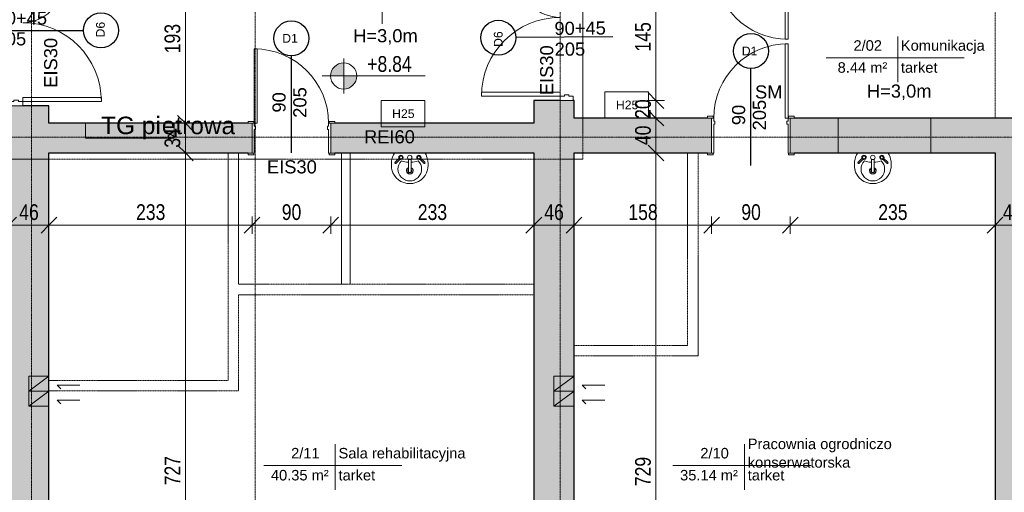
# Model space of a CAD drawing. Header units: centimetres. Extents: x 14827 to 20103, y -10807 to -8443.
# Tile 10 of 21: x 16206 to 17333, y -10012 to -9471. Entities that reach past the tile are written whole.
import ezdxf

# ---------------------------------------------------------------- set-up
doc = ezdxf.new("R2010")
doc.units = ezdxf.units.CM
for name, pattern in [('Aligning Line 1_8_', [0.635, 0.3175, -0.3175]), ('Kreska', [0.635, 0.3175, -0.3175]), ('Linia siatki', [0.9925, 0.47, -0.2175, 0.0875, -0.2175])]:
    doc.linetypes.add(name, pattern=pattern)
for name, color, linetype, lineweight in [('A-ANNO-DIMS', 211, 'Continuous', 9), ('A-ANNO-DIMS-100', 211, 'Continuous', 9), ('A-AREA-IDEN', 2, 'Continuous', 9), ('A-DETL', 90, 'Continuous', 9), ('A-DETL-HDLN', 90, 'Kreska', 9), ('A-DETL-MEDM', 33, 'Continuous', 25), ('A-DETL-THIN', 151, 'Continuous', 9), ('A-DOOR', 31, 'Continuous', 9), ('A-DOOR-FRAM', 31, 'Continuous', 18), ('A-WALL', 113, 'Continuous', 9), ('A-WALL-PATT', 111, 'Continuous', 25), ('G-ANNO-DIMS', 111, 'Continuous', 9), ('G-ANNO-TEXT', 231, 'Continuous', 9), ('I-WALL', 2, 'Continuous', 9), ('P-SANR-FIXT', 6, 'Continuous', 9), ('S-GRID', 1, 'Continuous', 9)]:
    doc.layers.add(name, color=color, linetype=linetype, lineweight=lineweight)
doc.styles.add('Arial_1', font='arial.ttf', dxfattribs={"height": 12})
doc.styles.add('Arial_2', font='arial.ttf', dxfattribs={"width": 0.8, "height": 18})
doc.styles.add('Arial_3', font='arial.ttf', dxfattribs={"height": 10})
doc.styles.add('Arial_4', font='arial.ttf', dxfattribs={"height": 15})
doc.styles.add('Arial_5', font='arial.ttf', dxfattribs={"height": 20})
doc.dimstyles.new('Przekątna_-_1_8_mm_Arial', dxfattribs={"dimscale": 30.48, "dimtxt": 18.364669, "dimasz": 0.590551, "dimexe": 0.328084, "dimexo": 0.0625, "dimgap": 0.016404, "dimtad": 1, "dimdec": 0, "dimdsep": 46, "dimtxsty": 'Arial_2', "dimblk1": 'OBLIQUE', "dimblk2": 'OBLIQUE', "dimsah": 1, "dimcen": 0.09, "dimazin": 0, "dimtfac": 1, "dimtdec": 4, "dimtix": 1, "dimtmove": 0, "dimatfit": 3, "dimfxl": 0.328084, "dimfxlon": 1, "dimtvp": 1, "dimtolj": 1, "dimtzin": 0, "dimarcsym": 2})

# ---------------------------------------------------------------- blocks, each defined once
blk = doc.blocks.new('Drzwi-wewnętrzne-jednoskrzydłowe-dwupanelowe-drewniane - 900 x 2100mm-321421-6_Poziom posadzka II pietra')
at = {"layer": 'A-DOOR'}
for p, q in [((-49.635, 19.3175), (-43.135, 19.3175)), ((-49.635, 17.3175), (-49.635, 19.3175)), ((-43.135, 17.3175), (-49.635, 17.3175)), ((-43.135, 19.3175), (-43.135, 17.3175)), ((43.135, 19.3175), (49.635, 19.3175)), ((43.135, 17.3175), (43.135, 19.3175)), ((49.635, 17.3175), (43.135, 17.3175)), ((49.635, 19.3175), (49.635, 17.3175)), ((-49.635, -16.6825), (-43.135, -16.6825)), ((-49.635, -18.6825), (-49.635, -16.6825)), ((-43.135, -18.6825), (-49.635, -18.6825)), ((-43.135, -16.6825), (-43.135, -18.6825)), ((43.135, -16.6825), (49.635, -16.6825)), ((43.135, -18.6825), (43.135, -16.6825)), ((49.635, -18.6825), (43.135, -18.6825)), ((49.635, -16.6825), (49.635, -18.6825))]:
    blk.add_line(p, q, dxfattribs=at)
at = {"layer": 'A-DOOR', "lineweight": 18}
for p, q in [((39, -16.6825), (42.5, -16.6825)), ((39, -101.6825), (39, -16.6825)), ((42.5, -16.6825), (42.5, -101.6825)), ((42.5, -101.6825), (39, -101.6825))]:
    blk.add_line(p, q, dxfattribs=at)
at = {"layer": 'A-DOOR'}
blk.add_arc((42.5, -16.6825), 85, 180, 270, dxfattribs=at)
at = {"layer": 'A-DOOR-FRAM'}
for p, q in [((-45, 17.3175), (-42.5, 17.3175)), ((-45, -16.6825), (-45, 17.3175)), ((-42.5, 17.3175), (-42.5, -9.69)), ((42.5, 17.3175), (45, 17.3175)), ((42.5, -9.69), (42.5, 17.3175)), ((45, 17.3175), (45, -16.6825)), ((-42.5, -9.69), (-41.23, -9.69)), ((-41.23, -9.69), (-41.23, -13.1825)), ((41.23, -9.69), (42.5, -9.69)), ((41.23, -13.1825), (41.23, -9.69)), ((-42.5, -16.6825), (-45, -16.6825)), ((-42.5, -13.1825), (-42.5, -16.6825)), ((-41.23, -13.1825), (-42.5, -13.1825)), ((42.5, -13.1825), (41.23, -13.1825)), ((42.5, -16.6825), (42.5, -13.1825)), ((45, -16.6825), (42.5, -16.6825))]:
    blk.add_line(p, q, dxfattribs=at)
blk = doc.blocks.new('Drzwi-wewnętrzne-jednoskrzydłowe-dwupanelowe-drewniane - 900 x 2100mm-658395-6_Poziom posadzka II pietra')
at = {"layer": 'A-DOOR'}
for p, q in [((-49.6, 8.3), (-43.1, 8.3)), ((-49.6, 6.3), (-49.6, 8.3)), ((-43.1, 6.3), (-49.6, 6.3)), ((-43.1, 8.3), (-43.1, 6.3)), ((43.1, 8.3), (49.6, 8.3)), ((43.1, 6.3), (43.1, 8.3)), ((49.6, 6.3), (43.1, 6.3)), ((49.6, 8.3), (49.6, 6.3)), ((-49.6, -5.7), (-43.1, -5.7)), ((-49.6, -7.7), (-49.6, -5.7)), ((-43.1, -7.7), (-49.6, -7.7)), ((-43.1, -5.7), (-43.1, -7.7)), ((43.1, -5.7), (49.6, -5.7)), ((43.1, -7.7), (43.1, -5.7)), ((49.6, -7.7), (43.1, -7.7)), ((49.6, -5.7), (49.6, -7.7))]:
    blk.add_line(p, q, dxfattribs=at)
at = {"layer": 'A-DOOR', "lineweight": 18}
for p, q in [((39, -5.7), (42.5, -5.7)), ((39, -90.7), (39, -5.7)), ((42.5, -5.7), (42.5, -90.7)), ((42.5, -90.7), (39, -90.7))]:
    blk.add_line(p, q, dxfattribs=at)
at = {"layer": 'A-DOOR'}
blk.add_arc((42.5, -5.7), 85, 180, 270, dxfattribs=at)
at = {"layer": 'A-DOOR-FRAM'}
for p, q in [((-45, 6.3), (-42.5, 6.3)), ((-45, -5.7), (-45, 6.3)), ((-42.5, 6.3), (-42.5, 1.3)), ((-42.5, 1.3), (-41.2, 1.3)), ((-41.2, 1.3), (-41.2, -2.2)), ((41.2, 1.3), (42.5, 1.3)), ((41.2, -2.2), (41.2, 1.3)), ((42.5, 6.3), (45, 6.3)), ((42.5, 1.3), (42.5, 6.3)), ((45, 6.3), (45, -5.7)), ((-42.5, -5.7), (-45, -5.7)), ((-42.5, -2.2), (-42.5, -5.7)), ((-41.2, -2.2), (-42.5, -2.2)), ((42.5, -2.2), (41.2, -2.2)), ((42.5, -5.7), (42.5, -2.2)), ((45, -5.7), (42.5, -5.7))]:
    blk.add_line(p, q, dxfattribs=at)
blk = doc.blocks.new('Drzwi-wewnętrzne-jednoskrzydłowe-dwupanelowe-drewniane - 900 x 2100mm-617696-6_Poziom posadzka II pietra')
at = {"layer": 'A-DOOR', "lineweight": 18}
for p, q in [((42.5, 104.6825), (39, 104.6825)), ((39, 104.6825), (39, 19.6825)), ((42.5, 19.6825), (42.5, 104.6825)), ((39, 19.6825), (42.5, 19.6825))]:
    blk.add_line(p, q, dxfattribs=at)
at = {"layer": 'A-DOOR'}
for p, q in [((-43.135, 21.6825), (-49.635, 21.6825)), ((-49.635, 21.6825), (-49.635, 19.6825)), ((-49.635, 19.6825), (-43.135, 19.6825)), ((-43.135, 19.6825), (-43.135, 21.6825)), ((49.635, 21.6825), (43.135, 21.6825)), ((43.135, 21.6825), (43.135, 19.6825)), ((43.135, 19.6825), (49.635, 19.6825)), ((49.635, 19.6825), (49.635, 21.6825)), ((-43.135, -20.3175), (-49.635, -20.3175)), ((-49.635, -20.3175), (-49.635, -22.3175)), ((-49.635, -22.3175), (-43.135, -22.3175)), ((-43.135, -22.3175), (-43.135, -20.3175)), ((49.635, -20.3175), (43.135, -20.3175)), ((43.135, -20.3175), (43.135, -22.3175)), ((43.135, -22.3175), (49.635, -22.3175)), ((49.635, -22.3175), (49.635, -20.3175))]:
    blk.add_line(p, q, dxfattribs=at)
blk.add_arc((42.5, 19.6825), 85, 90, 180, dxfattribs=at)
at = {"layer": 'A-DOOR-FRAM'}
for p, q in [((-42.5, 19.6825), (-45, 19.6825)), ((-45, 19.6825), (-45, -20.3175)), ((-42.5, 16.1825), (-42.5, 19.6825)), ((-41.23, 16.1825), (-42.5, 16.1825)), ((-42.5, -20.3175), (-42.5, 12.69)), ((-42.5, 12.69), (-41.23, 12.69)), ((-41.23, 12.69), (-41.23, 16.1825)), ((42.5, 16.1825), (41.23, 16.1825)), ((41.23, 16.1825), (41.23, 12.69)), ((41.23, 12.69), (42.5, 12.69)), ((42.5, 19.6825), (42.5, 16.1825)), ((45, 19.6825), (42.5, 19.6825)), ((42.5, 12.69), (42.5, -20.3175)), ((45, -20.3175), (45, 19.6825)), ((-45, -20.3175), (-42.5, -20.3175)), ((42.5, -20.3175), (45, -20.3175))]:
    blk.add_line(p, q, dxfattribs=at)
blk = doc.blocks.new('Lavabo mural - 05 - 440mm x 350mm-346807-6_Poziom posadzka II pietra')
at = {"layer": 'P-SANR-FIXT'}
for p, q in [((-17.2, -11), (-11.7, -5.6)), ((-16.1, -12.1), (-10.7, -6.7)), ((-1.5, -21.5), (-1.5, -7.1)), ((1.5, -21.5), (1.5, -7.1)), ((16.4, -12.1), (11, -6.7)), ((17.5, -11), (12, -5.6))]:
    blk.add_line(p, q, dxfattribs=at)
for centre, radius, start, end in [((5.3, -13.1), 26.4, 150.3649, 193.6351), ((-5.3, -13.1), 26.4, 346.3649, 29.6351), ((0, -18.4), 13.5, 135.4629, 45.0556), ((-10.1, -5.1), 2.5, 0, 180), ((-10.1, -5.1), 2.5, 180, 207.0533), ((-10.1, -5.1), 1.7, 360, 180), ((-10.1, -5.1), 1.7, 180, 198.0596), ((-10.1, -5.1), 1.7, 198.0596, 360), ((-10.1, -5.1), 2.5, 242.9467, 0), ((-0.2, 16), 26.7, 249.1986, 267.1093), ((0, -5.1), 2.5, 0, 180), ((0, -5.1), 2.5, 180, 0), ((-0.2, 16), 26.7, 273.5606, 291.3199), ((10.4, -5.1), 2.5, 360, 180), ((10.4, -5.1), 2.5, 180, 297.0533), ((10.4, -5.1), 1.7, 0, 180), ((10.4, -5.1), 1.7, 180, 0), ((10.4, -5.1), 2.5, 332.9467, 360), ((-0.6, -14.5), 20.4, 193.6351, 271.6558), ((0, -20.4), 3.86, 112.8828, 180), ((0, -20.4), 3.86, 180, 360), ((0, -20.4), 2.35, 129.6826, 180), ((0, -20.4), 2.35, 180, 360), ((0.6, -14.5), 20.4, 268.3442, 346.3649), ((0, -20.4), 3.86, 360, 67.1178), ((0, -20.4), 2.35, 360, 50.3185)]:
    blk.add_arc(centre, radius, start, end, dxfattribs=at)
for centre, major_axis, ratio, start_param, end_param in [((-16.6, -11.6), (-0.545, 0.545), 0.274309, 0, 3.141593), ((17, -11.6), (0.545, 0.545), 0.274309, 3.141593, 6.283185), ((0, -21.5), (-1.5, 0), 0.428525, 0, 3.141593)]:
    blk.add_ellipse(centre, major_axis=major_axis, ratio=ratio, start_param=start_param, end_param=end_param, dxfattribs=at)
blk = doc.blocks.new('Drzwi-korytarz-niesymetryczne-wpuszczane - 1350 x 2000mm-591046-6_Poziom posadzka II pietra')
at = {"layer": 'A-DOOR', "lineweight": 18}
for p, q in [((-67.5, -6.365), (-67.5, 83.635)), ((-67.5, 83.635), (-63, 83.635)), ((-63, 83.635), (-63, -6.365)), ((67.5, 38.635), (63, 38.635)), ((63, 38.635), (63, -6.365)), ((67.5, -6.365), (67.5, 38.635)), ((-63, -6.365), (-67.5, -6.365)), ((63, -6.365), (67.5, -6.365))]:
    blk.add_line(p, q, dxfattribs=at)
at = {"layer": 'A-DOOR'}
for centre, radius, start, end in [((-67.5, -6.365), 90, 0, 90), ((67.5, -6.365), 45, 90, 180)]:
    blk.add_arc(centre, radius, start, end, dxfattribs=at)
at = {"layer": 'A-DOOR-FRAM'}
for p, q in [((-67.5, -6.365), (-72.5, -6.365)), ((-72.5, -6.365), (-72.5, -21.365)), ((-67.5, -11.34125), (-67.5, -6.365)), ((67.5, -6.365), (67.5, -11.34125)), ((72.5, -6.365), (67.5, -6.365)), ((72.5, -21.365), (72.5, -6.365)), ((-72.5, -21.365), (-67.5, -21.365)), ((-65.9125, -11.34125), (-67.5, -11.34125)), ((-67.5, -21.365), (-67.5, -16.44375)), ((-67.5, -16.44375), (-65.9125, -16.44375)), ((-65.9125, -16.44375), (-65.9125, -11.34125)), ((67.5, -11.34125), (65.9125, -11.34125)), ((65.9125, -11.34125), (65.9125, -16.44375)), ((65.9125, -16.44375), (67.5, -16.44375)), ((67.5, -16.44375), (67.5, -21.365)), ((67.5, -21.365), (72.5, -21.365))]:
    blk.add_line(p, q, dxfattribs=at)
blk = doc.blocks.new('Drzwi-korytarz-niesymetryczne-wpuszczane - 1350 x 2000mm-590928-6_Poziom posadzka II pietra')
at = {"layer": 'A-DOOR', "lineweight": 18}
for p, q in [((-63, 6.365), (-67.5, 6.365)), ((-67.5, 6.365), (-67.5, -83.635)), ((-63, -83.635), (-63, 6.365)), ((63, 6.365), (67.5, 6.365)), ((63, -38.635), (63, 6.365)), ((67.5, 6.365), (67.5, -38.635)), ((67.5, -38.635), (63, -38.635)), ((-67.5, -83.635), (-63, -83.635))]:
    blk.add_line(p, q, dxfattribs=at)
at = {"layer": 'A-DOOR'}
for centre, radius, start, end in [((-67.5, 6.365), 90, 270, 360), ((67.5, 6.365), 45, 180, 270)]:
    blk.add_arc(centre, radius, start, end, dxfattribs=at)
at = {"layer": 'A-DOOR-FRAM'}
for p, q in [((-72.5, 21.365), (-67.5, 21.365)), ((-72.5, 6.365), (-72.5, 21.365)), ((-67.5, 21.365), (-67.5, 16.44375)), ((-67.5, 16.44375), (-65.9125, 16.44375)), ((-67.5, 11.34125), (-67.5, 6.365)), ((-65.9125, 11.34125), (-67.5, 11.34125)), ((-65.9125, 16.44375), (-65.9125, 11.34125)), ((65.9125, 16.44375), (67.5, 16.44375)), ((65.9125, 11.34125), (65.9125, 16.44375)), ((67.5, 11.34125), (65.9125, 11.34125)), ((67.5, 21.365), (72.5, 21.365)), ((67.5, 16.44375), (67.5, 21.365)), ((67.5, 6.365), (67.5, 11.34125)), ((72.5, 21.365), (72.5, 6.365)), ((-67.5, 6.365), (-72.5, 6.365)), ((72.5, 6.365), (67.5, 6.365))]:
    blk.add_line(p, q, dxfattribs=at)
blk = doc.blocks.new('Etyk_pom_1_mala - Etyk_pom_1_mala-219433-6_Poziom posadzka II pietra')
at = {"layer": 'A-AREA-IDEN'}
for p, q in [((-0.096, 0.144), (-0.096, -0.378)), ((-0.915, -0.101), (0.666, -0.101))]:
    blk.add_line(p, q, dxfattribs=at)
blk = doc.blocks.new('DIMBLOCK133-6_Poziom posadzka II pietra')
at = {"layer": 'A-ANNO-DIMS-100'}
for p, q in [((16193.6, -9706.2), (16193.6, -9696.2)), ((16193.6, -9706.2), (16202.6, -9697.2)), ((16239.6, -9706.2), (16239.6, -9696.2)), ((16239.6, -9706.2), (16248.6, -9697.2)), ((16193.6, -9706.2), (16184.6, -9715.2)), ((16193.6, -9706.2), (16239.6, -9706.2)), ((16193.6, -9706.2), (16193.6, -9716.2)), ((16239.6, -9706.2), (16230.6, -9715.2)), ((16239.6, -9706.2), (16239.6, -9716.2))]:
    blk.add_line(p, q, dxfattribs=at)
at = {"layer": 'A-ANNO-DIMS-100', "color": 0, "insert": (16205.6, -9682.3), "char_height": 18, "width": 26.445, "attachment_point": 1, "line_spacing_factor": 0.941778, "style": 'Arial_2'}
blk.add_mtext('46', dxfattribs=at)
blk = doc.blocks.new('_Oblique')
at = {"color": 0, "linetype": 'ByBlock', "lineweight": -2}
blk.add_line((-0.5, -0.5), (0.5, 0.5), dxfattribs=at)
blk = doc.blocks.new('DIMBLOCK134-6_Poziom posadzka II pietra')
at = {"layer": 'A-ANNO-DIMS-100'}
for p, q in [((16239.6, -9706.2), (16239.6, -9696.2)), ((16239.6, -9706.2), (16248.6, -9697.2)), ((16472.1, -9706.2), (16472.1, -9696.2)), ((16472.1, -9706.2), (16481.1, -9697.2)), ((16239.6, -9706.2), (16230.6, -9715.2)), ((16239.6, -9706.2), (16472.1, -9706.2)), ((16239.6, -9706.2), (16239.6, -9716.2)), ((16472.1, -9706.2), (16463.1, -9715.2)), ((16472.1, -9706.2), (16472.1, -9716.2))]:
    blk.add_line(p, q, dxfattribs=at)
at = {"layer": 'A-ANNO-DIMS-100', "color": 0, "insert": (16339.3, -9682.3), "char_height": 18, "width": 39.668, "attachment_point": 1, "line_spacing_factor": 0.941778, "style": 'Arial_2'}
blk.add_mtext('233', dxfattribs=at)
blk = doc.blocks.new('DIMBLOCK135-6_Poziom posadzka II pietra')
at = {"layer": 'A-ANNO-DIMS-100'}
for p, q in [((16472.1, -9706.2), (16472.1, -9696.2)), ((16472.1, -9706.2), (16481.1, -9697.2)), ((16562.1, -9706.2), (16562.1, -9696.2)), ((16562.1, -9706.2), (16571.1, -9697.2)), ((16472.1, -9706.2), (16463.1, -9715.2)), ((16472.1, -9706.2), (16562.1, -9706.2)), ((16472.1, -9706.2), (16472.1, -9716.2)), ((16562.1, -9706.2), (16553.1, -9715.2)), ((16562.1, -9706.2), (16562.1, -9716.2))]:
    blk.add_line(p, q, dxfattribs=at)
at = {"layer": 'A-ANNO-DIMS-100', "color": 0, "insert": (16506.1, -9682.3), "char_height": 18, "width": 26.445, "attachment_point": 1, "line_spacing_factor": 0.941778, "style": 'Arial_2'}
blk.add_mtext('90', dxfattribs=at)
blk = doc.blocks.new('DIMBLOCK136-6_Poziom posadzka II pietra')
at = {"layer": 'A-ANNO-DIMS-100'}
for p, q in [((16562.1, -9706.2), (16562.1, -9696.2)), ((16562.1, -9706.2), (16571.1, -9697.2)), ((16794.6, -9706.2), (16794.6, -9696.2)), ((16794.6, -9706.2), (16803.6, -9697.2)), ((16562.1, -9706.2), (16553.1, -9715.2)), ((16562.1, -9706.2), (16794.6, -9706.2)), ((16562.1, -9706.2), (16562.1, -9716.2)), ((16794.6, -9706.2), (16785.6, -9715.2)), ((16794.6, -9706.2), (16794.6, -9716.2))]:
    blk.add_line(p, q, dxfattribs=at)
at = {"layer": 'A-ANNO-DIMS-100', "color": 0, "insert": (16661.8, -9682.3), "char_height": 18, "width": 39.668, "attachment_point": 1, "line_spacing_factor": 0.941778, "style": 'Arial_2'}
blk.add_mtext('233', dxfattribs=at)
blk = doc.blocks.new('DIMBLOCK137-6_Poziom posadzka II pietra')
at = {"layer": 'A-ANNO-DIMS-100'}
for p, q in [((16794.6, -9706.2), (16794.6, -9696.2)), ((16794.6, -9706.2), (16803.6, -9697.2)), ((16840.6, -9706.2), (16840.6, -9696.2)), ((16840.6, -9706.2), (16849.6, -9697.2)), ((16794.6, -9706.2), (16785.6, -9715.2)), ((16794.6, -9706.2), (16840.6, -9706.2)), ((16794.6, -9706.2), (16794.6, -9716.2)), ((16840.6, -9706.2), (16831.6, -9715.2)), ((16840.6, -9706.2), (16840.6, -9716.2))]:
    blk.add_line(p, q, dxfattribs=at)
at = {"layer": 'A-ANNO-DIMS-100', "color": 0, "insert": (16806.6, -9682.3), "char_height": 18, "width": 26.445, "attachment_point": 1, "line_spacing_factor": 0.941778, "style": 'Arial_2'}
blk.add_mtext('46', dxfattribs=at)
blk = doc.blocks.new('DIMBLOCK138-6_Poziom posadzka II pietra')
at = {"layer": 'A-ANNO-DIMS-100'}
for p, q in [((16840.6, -9706.2), (16840.6, -9696.2)), ((16840.6, -9706.2), (16849.6, -9697.2)), ((16998.1, -9706.2), (16998.1, -9696.2)), ((16998.1, -9706.2), (17007.1, -9697.2)), ((16840.6, -9706.2), (16831.6, -9715.2)), ((16840.6, -9706.2), (16998.1, -9706.2)), ((16840.6, -9706.2), (16840.6, -9716.2)), ((16998.1, -9706.2), (16989.1, -9715.2)), ((16998.1, -9706.2), (16998.1, -9716.2))]:
    blk.add_line(p, q, dxfattribs=at)
at = {"layer": 'A-ANNO-DIMS-100', "color": 0, "insert": (16902.8, -9682.3), "char_height": 18, "width": 39.668, "attachment_point": 1, "line_spacing_factor": 0.941778, "style": 'Arial_2'}
blk.add_mtext('158', dxfattribs=at)
blk = doc.blocks.new('DIMBLOCK139-6_Poziom posadzka II pietra')
at = {"layer": 'A-ANNO-DIMS-100'}
for p, q in [((16998.1, -9706.2), (16998.1, -9696.2)), ((16998.1, -9706.2), (17007.1, -9697.2)), ((17088.1, -9706.2), (17088.1, -9696.2)), ((17088.1, -9706.2), (17097.1, -9697.2)), ((16998.1, -9706.2), (16989.1, -9715.2)), ((16998.1, -9706.2), (17088.1, -9706.2)), ((16998.1, -9706.2), (16998.1, -9716.2)), ((17088.1, -9706.2), (17079.1, -9715.2)), ((17088.1, -9706.2), (17088.1, -9716.2))]:
    blk.add_line(p, q, dxfattribs=at)
at = {"layer": 'A-ANNO-DIMS-100', "color": 0, "insert": (17032.1, -9682.3), "char_height": 18, "width": 26.445, "attachment_point": 1, "line_spacing_factor": 0.941778, "style": 'Arial_2'}
blk.add_mtext('90', dxfattribs=at)
blk = doc.blocks.new('DIMBLOCK140-6_Poziom posadzka II pietra')
at = {"layer": 'A-ANNO-DIMS-100'}
for p, q in [((17088.1, -9706.2), (17088.1, -9696.2)), ((17088.1, -9706.2), (17097.1, -9697.2)), ((17322.6, -9706.2), (17322.6, -9696.2)), ((17322.6, -9706.2), (17331.6, -9697.2)), ((17088.1, -9706.2), (17079.1, -9715.2)), ((17088.1, -9706.2), (17322.6, -9706.2)), ((17088.1, -9706.2), (17088.1, -9716.2)), ((17322.6, -9706.2), (17313.6, -9715.2)), ((17322.6, -9706.2), (17322.6, -9716.2))]:
    blk.add_line(p, q, dxfattribs=at)
at = {"layer": 'A-ANNO-DIMS-100', "color": 0, "insert": (17188.8, -9682.3), "char_height": 18, "width": 39.668, "attachment_point": 1, "line_spacing_factor": 0.941778, "style": 'Arial_2'}
blk.add_mtext('235', dxfattribs=at)
blk = doc.blocks.new('DIMBLOCK141-6_Poziom posadzka II pietra')
at = {"layer": 'A-ANNO-DIMS-100'}
for p, q in [((17322.6, -9706.2), (17322.6, -9696.2)), ((17322.6, -9706.2), (17331.6, -9697.2)), ((17362.6, -9706.2), (17362.6, -9696.2)), ((17362.6, -9706.2), (17371.6, -9697.2)), ((17322.6, -9706.2), (17313.6, -9715.2)), ((17322.6, -9706.2), (17362.6, -9706.2)), ((17322.6, -9706.2), (17322.6, -9716.2)), ((17362.6, -9706.2), (17353.6, -9715.2)), ((17362.6, -9706.2), (17362.6, -9716.2))]:
    blk.add_line(p, q, dxfattribs=at)
at = {"layer": 'A-ANNO-DIMS-100', "color": 0, "insert": (17331.6, -9682.3), "char_height": 18, "width": 26.445, "attachment_point": 1, "line_spacing_factor": 0.941778, "style": 'Arial_2'}
blk.add_mtext('40', dxfattribs=at)
blk = doc.blocks.new('DIMBLOCK220-6_Poziom posadzka II pietra')
at = {"layer": 'A-ANNO-DIMS-100'}
for p, q in [((16934.3, -9623.7), (16924.3, -9623.7)), ((16934.3, -9623.7), (16925.3, -9614.7)), ((16934.3, -10352.7), (16934.3, -9623.7)), ((16934.3, -9623.7), (16943.3, -9632.7)), ((16934.3, -9623.7), (16944.3, -9623.7)), ((16934.3, -10352.7), (16925.3, -10343.7)), ((16934.3, -10352.7), (16924.3, -10352.7)), ((16934.3, -10352.7), (16943.3, -10361.7)), ((16934.3, -10352.7), (16944.3, -10352.7))]:
    blk.add_line(p, q, dxfattribs=at)
at = {"layer": 'A-ANNO-DIMS-100', "color": 0, "insert": (16910.5, -10004.7), "char_height": 18, "width": 39.668, "attachment_point": 1, "rotation": 90, "line_spacing_factor": 0.941778, "style": 'Arial_2'}
blk.add_mtext('729', dxfattribs=at)
blk = doc.blocks.new('DIMBLOCK221-6_Poziom posadzka II pietra')
at = {"layer": 'A-ANNO-DIMS-100'}
for p, q in [((16934.3, -9583.7), (16925.3, -9574.7)), ((16934.3, -9583.7), (16924.3, -9583.7)), ((16934.3, -9623.7), (16934.3, -9583.7)), ((16934.3, -9583.7), (16943.3, -9592.7)), ((16934.3, -9583.7), (16944.3, -9583.7)), ((16934.3, -9623.7), (16924.3, -9623.7)), ((16934.3, -9623.7), (16925.3, -9614.7)), ((16934.3, -9623.7), (16943.3, -9632.7)), ((16934.3, -9623.7), (16944.3, -9623.7))]:
    blk.add_line(p, q, dxfattribs=at)
at = {"layer": 'A-ANNO-DIMS-100', "color": 0, "insert": (16910.5, -9614.7), "char_height": 18, "width": 26.445, "attachment_point": 1, "rotation": 90, "line_spacing_factor": 0.941778, "style": 'Arial_2'}
blk.add_mtext('40', dxfattribs=at)
blk = doc.blocks.new('DIMBLOCK222-6_Poziom posadzka II pietra')
at = {"layer": 'A-ANNO-DIMS-100'}
for p, q in [((16934.3, -9563.7), (16925.3, -9554.7)), ((16934.3, -9563.7), (16924.3, -9563.7)), ((16934.3, -9583.7), (16934.3, -9563.7)), ((16934.3, -9563.7), (16943.3, -9572.7)), ((16934.3, -9563.7), (16944.3, -9563.7)), ((16934.3, -9583.7), (16925.3, -9574.7)), ((16934.3, -9583.7), (16924.3, -9583.7)), ((16934.3, -9583.7), (16943.3, -9592.7)), ((16934.3, -9583.7), (16944.3, -9583.7))]:
    blk.add_line(p, q, dxfattribs=at)
at = {"layer": 'A-ANNO-DIMS-100', "color": 0, "insert": (16910.5, -9584.7), "char_height": 18, "width": 26.445, "attachment_point": 1, "rotation": 90, "line_spacing_factor": 0.941778, "style": 'Arial_2'}
blk.add_mtext('20', dxfattribs=at)
blk = doc.blocks.new('DIMBLOCK223-6_Poziom posadzka II pietra')
at = {"layer": 'A-ANNO-DIMS-100'}
for p, q in [((16934.3, -9418.7), (16925.3, -9409.7)), ((16934.3, -9418.7), (16924.3, -9418.7)), ((16934.3, -9563.7), (16934.3, -9418.7)), ((16934.3, -9418.7), (16943.3, -9427.7)), ((16934.3, -9418.7), (16944.3, -9418.7)), ((16934.3, -9563.7), (16925.3, -9554.7)), ((16934.3, -9563.7), (16924.3, -9563.7)), ((16934.3, -9563.7), (16943.3, -9572.7)), ((16934.3, -9563.7), (16944.3, -9563.7))]:
    blk.add_line(p, q, dxfattribs=at)
at = {"layer": 'A-ANNO-DIMS-100', "color": 0, "insert": (16910.5, -9507.7), "char_height": 18, "width": 39.668, "attachment_point": 1, "rotation": 90, "line_spacing_factor": 0.941778, "style": 'Arial_2'}
blk.add_mtext('145', dxfattribs=at)
blk = doc.blocks.new('DIMBLOCK241-6_Poziom posadzka II pietra')
at = {"layer": 'A-ANNO-DIMS-100'}
for p, q in [((16395.8, -9623.7), (16385.8, -9623.7)), ((16395.8, -9623.7), (16386.8, -9614.7)), ((16395.8, -10350.7), (16395.8, -9623.7)), ((16395.8, -9623.7), (16404.8, -9632.7)), ((16395.8, -9623.7), (16405.8, -9623.7)), ((16395.8, -10350.7), (16386.8, -10341.7)), ((16395.8, -10350.7), (16385.8, -10350.7)), ((16395.8, -10350.7), (16404.8, -10359.7)), ((16395.8, -10350.7), (16405.8, -10350.7))]:
    blk.add_line(p, q, dxfattribs=at)
at = {"layer": 'A-ANNO-DIMS-100', "color": 0, "insert": (16371.9, -10003.7), "char_height": 18, "width": 39.668, "attachment_point": 1, "rotation": 90, "line_spacing_factor": 0.941778, "style": 'Arial_2'}
blk.add_mtext('727', dxfattribs=at)
blk = doc.blocks.new('DIMBLOCK242-6_Poziom posadzka II pietra')
at = {"layer": 'A-ANNO-DIMS-100'}
for p, q in [((16395.8, -9589.7), (16385.8, -9589.7)), ((16395.8, -9589.7), (16386.8, -9580.7)), ((16395.8, -9623.7), (16395.8, -9589.7)), ((16395.8, -9589.7), (16404.8, -9598.7)), ((16395.8, -9589.7), (16405.8, -9589.7)), ((16395.8, -9623.7), (16385.8, -9623.7)), ((16395.8, -9623.7), (16386.8, -9614.7)), ((16395.8, -9623.7), (16404.8, -9632.7)), ((16395.8, -9623.7), (16405.8, -9623.7))]:
    blk.add_line(p, q, dxfattribs=at)
at = {"layer": 'A-ANNO-DIMS-100', "color": 0, "insert": (16371.9, -9617.7), "char_height": 18, "width": 26.445, "attachment_point": 1, "rotation": 90, "line_spacing_factor": 0.941778, "style": 'Arial_2'}
blk.add_mtext('34', dxfattribs=at)
blk = doc.blocks.new('DIMBLOCK243-6_Poziom posadzka II pietra')
at = {"layer": 'A-ANNO-DIMS-100'}
for p, q in [((16395.8, -9396.7), (16386.8, -9387.7)), ((16395.8, -9396.7), (16385.8, -9396.7)), ((16395.8, -9589.7), (16395.8, -9396.7)), ((16395.8, -9396.7), (16404.8, -9405.7)), ((16395.8, -9396.7), (16405.8, -9396.7)), ((16395.8, -9589.7), (16385.8, -9589.7)), ((16395.8, -9589.7), (16386.8, -9580.7)), ((16395.8, -9589.7), (16404.8, -9598.7)), ((16395.8, -9589.7), (16405.8, -9589.7))]:
    blk.add_line(p, q, dxfattribs=at)
at = {"layer": 'A-ANNO-DIMS-100', "color": 0, "insert": (16371.9, -9509.7), "char_height": 18, "width": 39.668, "attachment_point": 1, "rotation": 90, "line_spacing_factor": 0.941778, "style": 'Arial_2'}
blk.add_mtext('193', dxfattribs=at)

msp = doc.modelspace()

# ---------------------------------------------------------------- hatches: boundary and pattern name
at = {"layer": 'A-WALL-PATT', "lineweight": 9}
h = msp.add_hatch(color=256, dxfattribs=at)
h.paths.add_polyline_path([(16193.62, -10415.71), (16239.62, -10415.71), (16239.62, -9569.71), (16193.62, -9569.71), (16193.62, -10350.71)])
h.paths.add_polyline_path([(16193.62, -9424.71), (16239.62, -9424.71), (16239.62, -8812.71), (16193.62, -8812.71), (16193.62, -9424.22)])
h = msp.add_hatch(color=256, dxfattribs=at)
h.paths.add_polyline_path([(16794.62, -10352.71), (16840.62, -10352.71), (16840.62, -9563.71), (16794.62, -9563.71), (16794.62, -10350.71)])
h.paths.add_polyline_path([(16794.62, -9418.71), (16840.62, -9418.71), (16840.62, -8812.71), (16794.62, -8812.71), (16794.62, -9364.86)])
h = msp.add_hatch(color=256, dxfattribs=at)
h.paths.add_polyline_path([(17322.62, -10352.71), (17362.62, -10352.71), (17362.62, -9623.71), (17322.62, -9623.71), (17322.62, -9662.77)])
h.paths.add_polyline_path([(17322.62, -9396.71), (17362.62, -9396.71), (17362.62, -8905.71), (17322.62, -8905.71), (17322.62, -9364.86)])
h = msp.add_hatch(color=256, dxfattribs=at)
h.paths.add_polyline_path([(16794.62, -9623.71), (16794.62, -9589.71), (16562.12, -9589.71), (16562.12, -9623.71), (16774.27, -9623.71)])
h.paths.add_polyline_path([(16275.4, -9623.71), (16472.12, -9623.71), (16472.12, -9589.71), (16239.62, -9589.71), (16239.62, -9623.71)])
h = msp.add_hatch(color=256, dxfattribs=at)
h.paths.add_polyline_path([(17092.76, -9623.71), (17143.12, -9623.71), (17143.12, -9583.71), (17088.12, -9583.71), (17088.12, -9623.71)])
h.paths.add_polyline_path([(16998.12, -9623.71), (16998.12, -9583.71), (16840.62, -9583.71), (16840.62, -9623.71), (16993.49, -9623.71)])
msp.add_hatch(color=256, dxfattribs=at).paths.add_polyline_path([(17249.12, -9623.71), (17249.12, -9583.71), (17143.12, -9583.71), (17143.12, -9623.71)])
h = msp.add_hatch(color=256, dxfattribs=at)
h.paths.add_polyline_path([(17583.59, -9623.71), (17603.95, -9623.71), (17603.95, -9583.71), (17578.95, -9583.71), (17578.95, -9623.71)])
h.paths.add_polyline_path([(17439.43, -9623.71), (17488.95, -9623.71), (17488.95, -9583.71), (17249.12, -9583.71), (17249.12, -9623.71), (17362.62, -9623.71)])
at = {"layer": 'G-ANNO-DIMS'}
h = msp.add_hatch(color=256, dxfattribs=at)
edge = h.paths.add_edge_path()
edge.add_arc((16576.95, -9535.67), 15, 90, 180)
edge.add_line((16561.95, -9535.67), (16576.95, -9535.67))
edge.add_line((16576.95, -9535.67), (16576.95, -9520.67))
h = msp.add_hatch(color=256, dxfattribs=at)
edge = h.paths.add_edge_path()
edge.add_arc((16576.95, -9535.67), 15, 270, 360)
edge.add_line((16591.95, -9535.67), (16576.95, -9535.67))
edge.add_line((16576.95, -9535.67), (16576.95, -9550.67))

# ---------------------------------------------------------------- linework, layer by layer
at = {"layer": 'A-DETL', "linetype": 'Aligning Line 1_8_', "lineweight": 18}
for p, q in [((16850.62, -9630.69), (16850.62, -8806.69)), ((16186.9, -9630.69), (16850.62, -9630.69))]:
    msp.add_line(p, q, dxfattribs=at)
at = {"layer": 'A-DETL', "lineweight": 18}
for p, q in [((16239.62, -9878.81), (16216.62, -9878.81)), ((16216.62, -9878.81), (16216.62, -9896.02)), ((16239.62, -9878.81), (16216.62, -9896.02)), ((16239.62, -9896.02), (16239.62, -9878.81)), ((16840.62, -9878.81), (16817.62, -9878.81)), ((16817.62, -9878.81), (16817.62, -9896.02)), ((16840.62, -9878.81), (16817.62, -9896.02)), ((16840.62, -9896.02), (16840.62, -9878.81)), ((16248.9, -9889.08), (16274.9, -9889.08)), ((16248.9, -9889.08), (16253.14, -9893.33)), ((16849.9, -9889.08), (16875.9, -9889.08)), ((16849.9, -9889.08), (16854.14, -9893.33)), ((16239.62, -9896.02), (16216.62, -9896.02)), ((16239.62, -9896.02), (16216.62, -9896.02)), ((16216.62, -9896.02), (16216.62, -9913.23)), ((16239.62, -9896.02), (16216.62, -9913.23)), ((16239.62, -9913.23), (16239.62, -9896.02)), ((16248.9, -9906.29), (16274.9, -9906.29)), ((16248.9, -9906.29), (16253.14, -9910.54)), ((16840.62, -9896.02), (16817.62, -9896.02)), ((16840.62, -9896.02), (16817.62, -9896.02)), ((16817.62, -9896.02), (16817.62, -9913.23)), ((16840.62, -9896.02), (16817.62, -9913.23)), ((16840.62, -9913.23), (16840.62, -9896.02)), ((16849.9, -9906.29), (16875.9, -9906.29)), ((16849.9, -9906.29), (16854.14, -9910.54)), ((16239.62, -9913.23), (16216.62, -9913.23)), ((16840.62, -9913.23), (16817.62, -9913.23))]:
    msp.add_line(p, q, dxfattribs=at)
at = {"layer": 'A-DETL-HDLN'}
for p, q in [((17322.62, -9408.71), (17322.62, -9583.71)), ((16444.62, -9883.71), (16444.62, -9623.71)), ((16456.62, -9623.71), (16456.62, -9773.71)), ((16574.53, -9623.71), (16574.53, -9773.71)), ((16584.53, -9623.71), (16584.53, -9773.71)), ((16970.62, -9843.71), (16970.62, -9623.71)), ((16982.62, -9855.71), (16982.62, -9623.71)), ((16456.62, -9773.71), (16794.62, -9773.71)), ((16794.62, -9785.71), (16456.62, -9785.71)), ((16456.62, -9785.71), (16456.62, -9895.71)), ((16840.62, -9843.71), (16970.62, -9843.71)), ((16840.62, -9855.71), (16982.62, -9855.71)), ((16239.62, -9883.71), (16444.62, -9883.71)), ((16239.62, -9895.71), (16456.62, -9895.71))]:
    msp.add_line(p, q, dxfattribs=at)
at = {"layer": 'A-DETL-MEDM'}
for p, q in [((16168.12, -9483.54), (16279.12, -9483.54)), ((16884.98, -9490.73), (16773.99, -9491.81)), ((16517.12, -9623.71), (16517.12, -9512.71)), ((17043.12, -9638.13), (17043.12, -9527.13))]:
    msp.add_line(p, q, dxfattribs=at)
for centre in [(16299.12, -9483.54), (16517.12, -9492.71), (16753.99, -9492), (17043.12, -9507.13)]:
    msp.add_circle(centre, 20, dxfattribs=at)
at = {"layer": 'A-DETL-THIN'}
for p, q in [((16875.91, -9553.71), (16925.91, -9553.71)), ((16875.91, -9583.71), (16875.91, -9553.71)), ((16925.91, -9553.71), (16925.91, -9583.71)), ((16619.74, -9563.71), (16669.74, -9563.71)), ((16619.74, -9593.71), (16619.74, -9563.71)), ((16669.74, -9563.71), (16669.74, -9593.71)), ((16281.48, -9589.71), (16382.87, -9589.71)), ((16281.48, -9606.71), (16281.48, -9589.71)), ((16382.87, -9589.71), (16382.87, -9606.71)), ((16925.91, -9583.71), (16875.91, -9583.71)), ((16669.74, -9593.71), (16619.74, -9593.71)), ((16382.87, -9606.71), (16281.48, -9606.71))]:
    msp.add_line(p, q, dxfattribs=at)
at = {"layer": 'A-WALL', "lineweight": 25}
for p, q in [((16824.62, -9563.71), (16794.62, -9563.71)), ((16794.62, -9563.71), (16794.62, -9589.71)), ((16840.62, -9563.71), (16839.62, -9563.71)), ((16840.62, -9583.71), (16840.62, -9563.71)), ((16239.62, -9569.71), (16209.62, -9569.71)), ((16239.62, -9589.71), (16239.62, -9569.71)), ((16467.49, -9589.71), (16239.62, -9589.71)), ((16794.62, -9589.71), (16566.76, -9589.71)), ((16239.62, -10350.71), (16239.62, -9623.71)), ((16239.62, -9623.71), (16467.49, -9623.71)), ((16566.76, -9623.71), (16794.62, -9623.71)), ((16794.62, -9623.71), (16794.62, -10350.71)), ((16840.62, -10352.71), (16840.62, -9623.71))]:
    msp.add_line(p, q, dxfattribs=at)
at = {"layer": 'A-WALL'}
for p, q in [((17143.12, -9623.71), (17143.12, -9583.71)), ((17249.12, -9623.71), (17249.12, -9583.71))]:
    msp.add_line(p, q, dxfattribs=at)
at = {"layer": 'G-ANNO-DIMS'}
for p, q in [((16576.95, -9515.67), (16576.95, -9555.67)), ((16576.95, -9535.67), (16576.95, -9520.67)), ((16670.33, -9535.67), (16552.52, -9535.67)), ((16596.95, -9535.67), (16556.95, -9535.67)), ((16561.95, -9535.67), (16576.95, -9535.67)), ((16591.95, -9535.67), (16576.95, -9535.67)), ((16576.95, -9535.67), (16576.95, -9550.67)), ((16576.95, -9535.67), (16670.33, -9535.67))]:
    msp.add_line(p, q, dxfattribs=at)
for start, end in [(90, 180), (0, 90), (180, 270), (270, 0)]:
    msp.add_arc((16576.95, -9535.67), 15, start, end, dxfattribs=at)
at = {"layer": 'I-WALL', "lineweight": 25}
for p, q in [((16993.49, -9583.71), (16840.62, -9583.71)), ((17484.32, -9583.71), (17092.76, -9583.71)), ((16840.62, -9623.71), (16993.49, -9623.71)), ((17092.76, -9623.71), (17322.62, -9623.71)), ((17322.62, -9623.71), (17322.62, -10352.71))]:
    msp.add_line(p, q, dxfattribs=at)
at = {"layer": 'S-GRID', "linetype": 'Linia siatki'}
for p, q in [((16219.62, -8443.11), (16219.62, -10747.39)), ((16475.62, -8443.11), (16475.62, -10747.39)), ((16824.62, -8443.11), (16824.62, -10747.39)), ((14827.42, -9605.71), (18350.45, -9605.71))]:
    msp.add_line(p, q, dxfattribs=at)

# ---------------------------------------------------------------- block references
at = {"layer": 'A-AREA-IDEN', "xscale": 99.99999999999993, "yscale": 99.99999999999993, "zscale": 99.99999999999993}
for p in [(16630.58, -9438.26), (17220.67, -9504.96), (16576.98, -9971.07), (17045.36, -9971.07)]:
    msp.add_blockref('Etyk_pom_1_mala - Etyk_pom_1_mala-219433-6_Poziom posadzka II pietra', p, dxfattribs=at)
at = {"layer": 'A-DOOR'}
for name, p in [('Drzwi-wewnętrzne-jednoskrzydłowe-dwupanelowe-drewniane - 900 x 2100mm-658395-6_Poziom posadzka II pietra', (17043.12, -9403.03)), ('Drzwi-wewnętrzne-jednoskrzydłowe-dwupanelowe-drewniane - 900 x 2100mm-617696-6_Poziom posadzka II pietra', (17043.12, -9603.4))]:
    msp.add_blockref(name, p, dxfattribs=at)
for name, p, rotation in [('Drzwi-korytarz-niesymetryczne-wpuszczane - 1350 x 2000mm-591046-6_Poziom posadzka II pietra', (16818.26, -9491.21), 89.99999999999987), ('Drzwi-korytarz-niesymetryczne-wpuszczane - 1350 x 2000mm-590928-6_Poziom posadzka II pietra', (16215.99, -9497.21), 89.99999999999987), ('Drzwi-wewnętrzne-jednoskrzydłowe-dwupanelowe-drewniane - 900 x 2100mm-321421-6_Poziom posadzka II pietra', (16517.12, -9606.4), 180)]:
    msp.add_blockref(name, p, dxfattribs=dict(at, rotation=rotation))
at = {"layer": 'P-SANR-FIXT'}
for p in [(16652.62, -9623.71), (17182.62, -9623.71)]:
    msp.add_blockref('Lavabo mural - 05 - 440mm x 350mm-346807-6_Poziom posadzka II pietra', p, dxfattribs=at)

# ---------------------------------------------------------------- texts
at = {"layer": 'A-AREA-IDEN', "char_height": 12, "attachment_point": 1, "style": 'Arial_1'}
for s, insert, width in [('2/02', (17160.48, -9494.79), 42.4894), ('Komunikacja', (17214.76, -9494.79), 124.2616), ('8.44 m²', (17142.35, -9519.96), 73.7552), ('tarket', (17214.76, -9519.96), 55.3164), ('Pracownia ogrodniczo', (17039.45, -9950.3), 212.4472), ('2/11', (16516.79, -9960.9), 42.4894), ('Sala rehabilitacyjna', (16571.07, -9960.9), 189.1982), ('2/10', (16985.17, -9960.9), 42.4894), ('konserwatorska', (17039.45, -9971.46), 153.1223), ('40.35 m²', (16493.66, -9986.07), 85.7806), ('tarket', (16571.07, -9986.07), 55.3164), ('35.14 m²', (16962.03, -9986.07), 85.7806), ('tarket', (17039.45, -9986.07), 55.3164)]:
    msp.add_mtext(s, dxfattribs=dict(at, insert=insert, width=width))
at = {"layer": 'G-ANNO-DIMS', "insert": (16603.91, -9512.92), "char_height": 18, "width": 60.1593, "attachment_point": 1, "line_spacing_factor": 0.941778, "style": 'Arial_2'}
msp.add_mtext('+8.84', dxfattribs=at)
at = {"layer": 'G-ANNO-TEXT', "color": 7, "attachment_point": 1}
for s, insert, char_height, width, style in [('90+45', (16178.6, -9461.89), 15, 72.9536, 'Arial_4'), ('205', (16178.6, -9485.7), 15, 43.2911, 'Arial_4'), ('D1', (16506.67, -9487.59), 10, 21.6456, 'Arial_3'), ('H=3,0m', (16587.81, -9482.15), 15, 91.3924, 'Arial_4'), ('D1', (17032.67, -9502.01), 10, 21.6456, 'Arial_3'), ('H=3,0m', (17175.85, -9545.4), 15, 91.3924, 'Arial_4'), ('SM', (17047.77, -9546.38), 15, 38.481, 'Arial_4'), ('H25', (16888.6, -9563.74), 10, 30.4641, 'Arial_3'), ('ętrowa', (16368.81, -9582.17), 20, 101.8143, 'Arial_5'), ('H25', (16632.43, -9573.74), 10, 30.4641, 'Arial_3'), ('TG pi', (16299.36, -9582.17), 20, 84.1772, 'Arial_5')]:
    msp.add_mtext(s, dxfattribs=dict(at, insert=insert, char_height=char_height, width=width, style=style))
for s, insert, char_height, width, rotation, style in [('D6', (16293.39, -9491.53), 10, 21.6456, 89.44623, 'Arial_3'), ('90+45', (16818.1, -9473.8), 15, 72.9536, 0.55377, 'Arial_4'), ('D6', (16748.88, -9502.45), 10, 21.6456, 90, 'Arial_3'), ('205', (16818.33, -9497.61), 15, 43.2911, 0.55377, 'Arial_4'), ('90', (16495.47, -9577.49), 15, 28.8607, 90, 'Arial_4'), ('205', (16519.28, -9583.44), 15, 43.2911, 90, 'Arial_4'), ('205', (17045.28, -9597.86), 15, 43.2911, 90, 'Arial_4'), ('90', (17021.47, -9591.9), 15, 28.8607, 90, 'Arial_4'), ('\\fArial|b0|i0|c238|p34|; ', (16495.47, -9583.44), 15, 7.2152, 90, 'Arial_4'), ('\\fArial|b0|i0|c238|p34|; ', (17021.47, -9597.86), 15, 7.2152, 90, 'Arial_4')]:
    msp.add_mtext(s, dxfattribs=dict(at, insert=insert, char_height=char_height, width=width, rotation=rotation, style=style))
at = {"layer": 'G-ANNO-TEXT', "color": 1, "char_height": 15, "width": 69.7468, "attachment_point": 1, "rotation": 90, "style": 'Arial_4'}
for insert in [(16234.1, -9549.14), (16801.83, -9557.64)]:
    msp.add_mtext('EIS30', dxfattribs=dict(at, insert=insert))
at = {"layer": 'G-ANNO-TEXT', "color": 1, "char_height": 15, "attachment_point": 1, "style": 'Arial_4'}
for s, insert, width in [('REI60', (16600.22, -9597.68), 71.3502), ('EIS30', (16489.16, -9632.05), 69.7468)]:
    msp.add_mtext(s, dxfattribs=dict(at, insert=insert, width=width))

# ---------------------------------------------------------------- dimensions: what is measured, and where the dimension line sits
at = {"layer": 'A-ANNO-DIMS'}
for base, p1, p2, override, picture, middle in [((16395.78, -9396.71), (16385.78, -9589.71), (16385.78, -9396.71), {"dimpost": '<>', "dimfxl": 193}, 'DIMBLOCK243-6_Poziom posadzka II pietra', (16386.09, -9493.21)), ((16934.33, -9418.71), (16924.33, -9563.71), (16924.33, -9418.71), {"dimpost": '<>', "dimfxl": 145}, 'DIMBLOCK223-6_Poziom posadzka II pietra', (16924.64, -9491.21)), ((16934.33, -9563.71), (16924.33, -9583.71), (16924.33, -9563.71), {"dimpost": '<>', "dimfxl": 20}, 'DIMBLOCK222-6_Poziom posadzka II pietra', (16924.64, -9573.71)), ((16934.33, -9583.71), (16924.33, -9623.71), (16924.33, -9583.71), {"dimpost": '<>', "dimfxl": 40}, 'DIMBLOCK221-6_Poziom posadzka II pietra', (16924.64, -9603.71)), ((16395.78, -9589.71), (16385.78, -9623.71), (16385.78, -9589.71), {"dimpost": '<>', "dimfxl": 34}, 'DIMBLOCK242-6_Poziom posadzka II pietra', (16386.09, -9606.71)), ((16395.78, -9623.71), (16385.78, -10350.71), (16385.78, -9623.71), {"dimpost": '<>', "dimfxl": 727}, 'DIMBLOCK241-6_Poziom posadzka II pietra', (16386.25, -9987.21)), ((16934.33, -9623.71), (16924.33, -10352.71), (16924.33, -9623.71), {"dimpost": '<>', "dimfxl": 729}, 'DIMBLOCK220-6_Poziom posadzka II pietra', (16924.64, -9988.21))]:
    dim = msp.add_linear_dim(base=base, p1=p1, p2=p2, angle=90, dimstyle='Przekątna_-_1_8_mm_Arial', override=override, dxfattribs=at)
    dim.commit()
    dim.dimension.update_dxf_attribs({"geometry": picture, "text_midpoint": middle})
for base, p1, p2, override, picture, middle in [((16239.62, -9706.16), (16193.62, -9696.16), (16239.62, -9696.16), {"dimpost": '<>', "dimfxl": 46}, 'DIMBLOCK133-6_Poziom posadzka II pietra', (16216.62, -9696.47)), ((16472.12255481, -9706.16441323), (16239.62255481, -9696.16441323), (16472.12255481, -9696.16441323), {"dimpost": '<>', "dimfxl": 232.5}, 'DIMBLOCK134-6_Poziom posadzka II pietra', (16355.87255481, -9696.46796024)), ((16562.12, -9706.16), (16472.12, -9696.16), (16562.12, -9696.16), {"dimpost": '<>', "dimfxl": 90}, 'DIMBLOCK135-6_Poziom posadzka II pietra', (16517.12, -9696.47)), ((16794.62255481, -9706.16441323), (16562.12255481, -9696.16441323), (16794.62255481, -9696.16441323), {"dimpost": '<>', "dimfxl": 232.5}, 'DIMBLOCK136-6_Poziom posadzka II pietra', (16678.37255481, -9696.46796024)), ((16840.62, -9706.16), (16794.62, -9696.16), (16840.62, -9696.16), {"dimpost": '<>', "dimfxl": 46}, 'DIMBLOCK137-6_Poziom posadzka II pietra', (16817.62, -9696.47)), ((16998.12255481, -9706.16441323), (16840.62255481, -9696.16441323), (16998.12255481, -9696.16441323), {"dimpost": '<>', "dimfxl": 157.5}, 'DIMBLOCK138-6_Poziom posadzka II pietra', (16919.37255481, -9696.4740994)), ((17088.12, -9706.16), (16998.12, -9696.16), (17088.12, -9696.16), {"dimpost": '<>', "dimfxl": 90}, 'DIMBLOCK139-6_Poziom posadzka II pietra', (17043.12, -9696.47)), ((17322.62255481, -9706.16441323), (17088.12255481, -9696.16441323), (17322.62255481, -9696.16441323), {"dimpost": '<>', "dimfxl": 234.5}, 'DIMBLOCK140-6_Poziom posadzka II pietra', (17205.37255481, -9696.46796024)), ((17362.62, -9706.16), (17322.62, -9696.16), (17362.62, -9696.16), {"dimpost": '<>', "dimfxl": 40}, 'DIMBLOCK141-6_Poziom posadzka II pietra', (17342.62, -9696.47))]:
    dim = msp.add_linear_dim(base=base, p1=p1, p2=p2, dimstyle='Przekątna_-_1_8_mm_Arial', override=override, dxfattribs=at)
    dim.commit()
    dim.dimension.update_dxf_attribs({"geometry": picture, "text_midpoint": middle})

doc.saveas('drawing.dxf')
